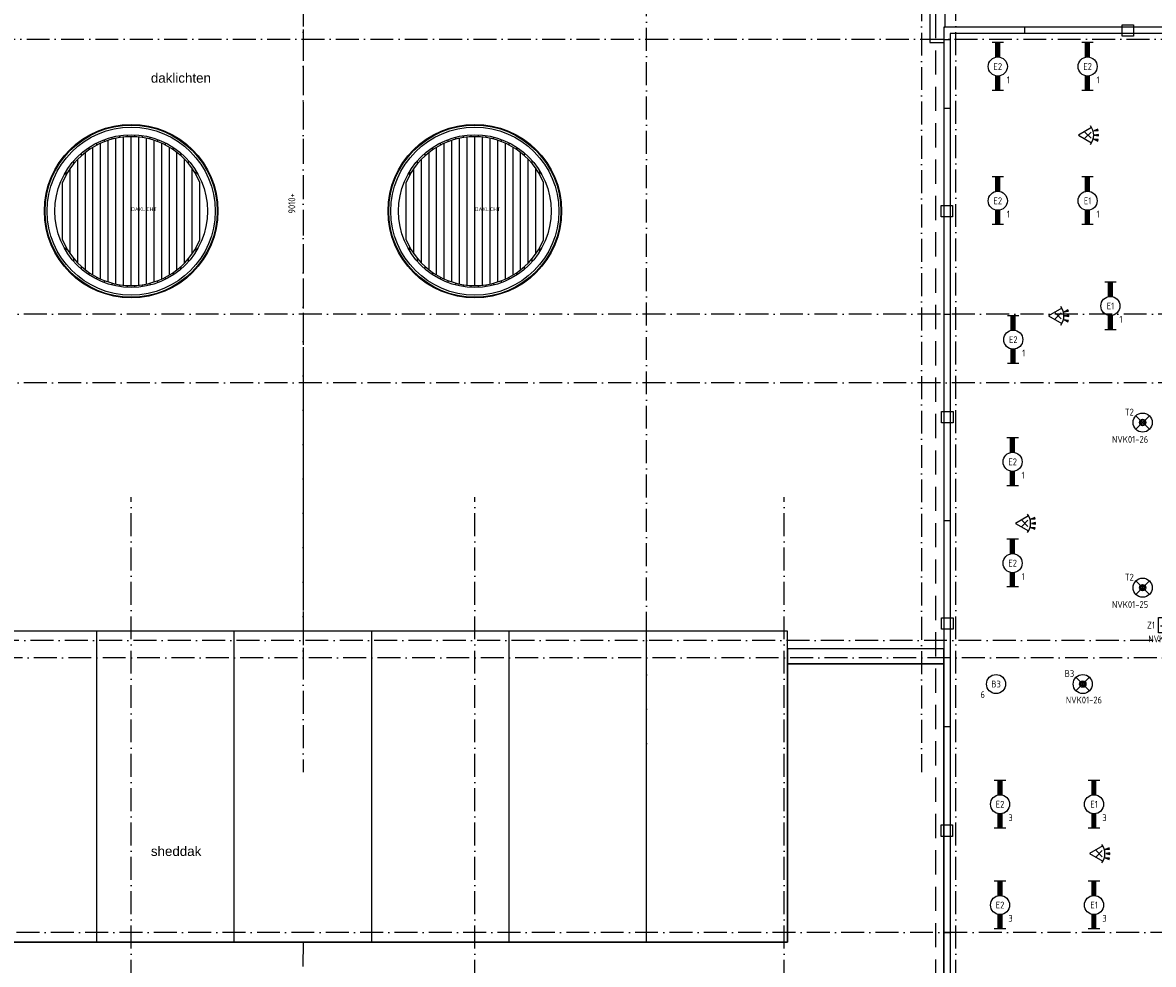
# Model space of a CAD drawing. Header units: millimetres. Extents: x 92017 to 243086, y 190 to 84290.
# Tile 9 of 19: x 149847 to 179461, y 32483 to 57153. Entities that reach past the tile are written whole.
import ezdxf
from ezdxf.enums import TextEntityAlignment as Align

# ---------------------------------------------------------------- set-up
doc = ezdxf.new("R2010")
doc.units = ezdxf.units.MM
doc.header["$LTSCALE"] = 100
doc.linetypes.add('DASHDOT', pattern=[9, 6, -1.5, 0, -1.5])
doc.linetypes.add('HIDDEN', pattern=[9.525, 6.35, -3.175])
doc.layers.get('0').update_dxf_attribs({"linetype": 'CONTINUOUS'})
for name, color, linetype in [('AL$1A---_ALGEMEEN', 8, 'CONTINUOUS'), ('AT$1A---_TEKST018', 1, 'CONTINUOUS'), ('AT$1A---_TEKST025', 2, 'CONTINUOUS'), ('EB63101-_ATTRIB', 2, 'CONTINUOUS'), ('EB63202-_ATTRIB', 2, 'CONTINUOUS'), ('EB63501-_ATTRIB', 2, 'CONTINUOUS'), ('EL63101-_LICHT-ARM', 3, 'CONTINUOUS'), ('EL63202-_NOODVRL-TXT', 3, 'CONTINUOUS'), ('EL63501-_NOODVRL-ARM', 3, 'CONTINUOUS'), ('EL6521--_BEWAKING', 3, 'CONTINUOUS'), ('LIJN070', 130, 'CONTINUOUS')]:
    doc.layers.add(name, color=color, linetype=linetype)
doc.styles.add('1_8', font='ISO', dxfattribs={"height": 1.8})
doc.styles.get("Standard").update_dxf_attribs({"font": 'iso.shx'})

# ---------------------------------------------------------------- blocks, each defined once
blk = doc.blocks.new('EJ3T20')
at = {"color": 0}
for p, q in [((-6.25, -1.5), (-6.25, 1.5)), ((-6.25, 0.52), (-2.44, 0.52)), ((-6.25, 0.17), (-2.49, 0.17)), ((2.44, 0.52), (6.25, 0.52)), ((2.49, 0.17), (6.25, 0.17)), ((6.25, -1.5), (6.25, 1.5)), ((-6.25, -0.17), (-2.49, -0.17)), ((-6.25, -0.52), (-2.44, -0.52)), ((2.44, -0.52), (6.25, -0.52)), ((2.49, -0.17), (6.25, -0.17))]:
    blk.add_line(p, q, dxfattribs=at)
blk.add_circle((0, 0), 2.5, dxfattribs=at)
at = {"color": 0, "style": '1_8'}
for tag, flags, p in [('SCHAK', 8, (3.5, 2.75)), ('A_CODE', 8, (0, 0)), ('GROEP', 8, (-3.5, -2.75)), ('KAST', 9, (3.5, -2.75))]:
    blk.add_attdef(tag, text='', height=1.8, dxfattribs=dict(at, flags=flags)).set_placement(p, align=Align.MIDDLE)
blk = doc.blocks.new('ES652116')
at = {"color": 2}
for p, q in [((-0.81, -0.81), (0.81, 0.81)), ((0.81, -0.81), (-0.81, 0.81)), ((1.56, 1.09), (2.62, 1.37)), ((1.7, 0), (2.8, 0)), ((1.56, -1.09), (2.62, -1.37))]:
    blk.add_line(p, q, dxfattribs=at)
at = {"color": 0}
blk.add_lwpolyline([(0.96, 2), (-2.5, 0), (0.96, -2)], dxfattribs=at)
at = {"color": 2}
for points in [[(2.67, 1.18), (2.57, 1.56), (1.56, 1.09)], [(2.8, -0.2), (2.8, 0.2), (1.7, 0)], [(2.57, -1.56), (2.67, -1.18), (1.56, -1.09)]]:
    blk.add_lwpolyline(points, close=True, dxfattribs=at)
at = {"color": 0}
blk.add_arc((-2.5, 0), 4, 322.8192, 37.1808, dxfattribs=at)
at = {"color": 0, "style": '1_8'}
for tag, flags, p in [('SCHAK', 8, (0, 3.5)), ('M_CODE', 9, (0, 0)), ('CODE', 8, (0, 0)), ('GROEP', 8, (0, -3.5)), ('KAST', 9, (0, -6))]:
    blk.add_attdef(tag, text='', height=1.8, dxfattribs=dict(at, flags=flags)).set_placement(p, align=Align.MIDDLE)
blk = doc.blocks.new('ES3G00')
at = {"color": 0}
blk.add_circle((0, 0), 2.5, dxfattribs=at)
at = {"color": 0, "style": '1_8'}
for tag, flags, p in [('SCHAK', 8, (3.5, 2.75)), ('A_CODE', 8, (0, 0)), ('GROEP', 8, (-3.5, -2.75)), ('KAST', 9, (3.5, -2.75))]:
    blk.add_attdef(tag, text='', height=1.8, dxfattribs=dict(at, flags=flags)).set_placement(p, align=Align.MIDDLE)
blk = doc.blocks.new('ES3G01')
at = {"color": 0}
for p, q in [((-1.77, 1.77), (1.77, -1.77)), ((1.77, 1.77), (-1.77, -1.77))]:
    blk.add_line(p, q, dxfattribs=at)
at = {"color": 6}
blk.add_lwpolyline([(1.77, -1.77), (1.75, -1.75)], dxfattribs=at)
blk.add_circle((0, 0), 2.5)
at = {"color": 0}
for radius in [0.85, 0.5]:
    blk.add_circle((0, 0), radius, dxfattribs=at)
at = {"color": 6, "style": '1_8'}
for tag, flags, p in [('A_CODE', 8, (-3.5, 2.75)), ('SCHAK', 8, (3.5, 2.75)), ('GROEP', 8, (-3.5, -2.75)), ('KAST', 9, (3.5, -2.75))]:
    blk.add_attdef(tag, text='', height=1.8, dxfattribs=dict(at, flags=flags)).set_placement(p, align=Align.MIDDLE)
blk = doc.blocks.new('ES3N026')
for p, q in [((-1.5, 0.75), (-1, 0.25)), ((0.38, -0.88), (0.38, 0.87)), ((2.25, 1.25), (2.25, -1.25)), ((2.5, 1.25), (2.5, -1.25)), ((2.75, 1.25), (2.75, -1.25)), ((3, 1.25), (3, -1.25))]:
    blk.add_line(p, q)
for points in [[(4.01, 2.01), (4.01, -1.98), (-3.99, -1.98), (-3.99, 2.01)], [(3.25, -1.25), (2, -1.25), (2, 1.25), (3.25, 1.25)], [(0.38, -0.88), (1.12, -0.13), (-0.37, -0.13)]]:
    blk.add_lwpolyline(points, close=True)
for points in [[(-0.75, 1.5), (-2.5, -0.25), (-3.5, -0.25)], [(-1.25, 1), (-2.25, 1), (-2.75, 0.5)], [(-2, 0.25), (-1.25, -0.5), (-1.25, -1.5)]]:
    blk.add_lwpolyline(points)
at = {"style": '1_8'}
for tag, flags, p in [('A_CODE', 8, (-3.5, 2.75)), ('SCHAK', 8, (3.5, 2.75)), ('GROEP', 8, (-3.5, -2.75)), ('KAST', 9, (3.5, -2.75))]:
    blk.add_attdef(tag, text='', height=1.8, dxfattribs=dict(at, flags=flags)).set_placement(p, align=Align.MIDDLE_CENTER)
at = {"color": 2, "style": '1_8', "flags": 8}
blk.add_attdef('NUMMER', text='', height=1.8, dxfattribs=at).set_placement((4, 3.75), align=Align.MIDDLE)
blk = doc.blocks.new('DAKLICHT')
at = {"layer": 'AL$1A---_ALGEMEEN', "color": 0, "linetype": 'Continuous'}
for points in [[(-900, 1730), (-900, 1786)], [(-800, -1778), (-800, 1778)], [(-700, 1820), (-700, 1873)], [(-600, -1855), (-600, 1855)], [(-500, 1885), (-500, 1936)], [(-400, -1909), (-400, 1909)], [(-300, 1927), (-300, 1977)], [(-200, -1940), (-200, 1940)], [(-100, 1947), (-100, 1997)], [(0, -1950), (0, 1950)], [(100, 1947), (100, 1997)], [(200, -1940), (200, 1940)], [(300, 1927), (300, 1977)], [(400, -1909), (400, 1909)], [(500, 1885), (500, 1936)], [(600, -1855), (600, 1855)], [(700, 1820), (700, 1873)], [(800, -1778), (800, 1778)], [(900, 1730), (900, 1786)], [(-1300, 1453), (-1300, 1520)], [(-1200, -1537), (-1200, 1537)], [(-1100, 1610), (-1100, 1670)], [(-1000, -1674), (-1000, 1674)], [(1000, -1674), (1000, 1674)], [(1100, 1610), (1100, 1670)], [(1200, -1537), (1200, 1537)], [(1300, 1453), (1300, 1520)], [(-1500, 1246), (-1500, 1323)], [(-1400, -1357), (-1400, 1357)], [(1400, -1357), (1400, 1357)], [(1500, 1246), (1500, 1323)], [(-1700, 955), (-1700, 1054)], [(-1600, -1115), (-1600, 1115)], [(1600, -1115), (1600, 1115)], [(1700, 955), (1700, 1054)], [(-1800, -750), (-1800, 750)], [(1800, -750), (1800, 750)], [(-1700, -1054), (-1700, -955)], [(1700, -1054), (1700, -955)], [(-1500, -1323), (-1500, -1246)], [(-1300, -1520), (-1300, -1453)], [(1300, -1520), (1300, -1453)], [(1500, -1323), (1500, -1246)], [(-1100, -1670), (-1100, -1610)], [(-900, -1786), (-900, -1730)], [(900, -1786), (900, -1730)], [(1100, -1670), (1100, -1610)], [(-700, -1873), (-700, -1820)], [(-500, -1936), (-500, -1885)], [(-300, -1977), (-300, -1927)], [(-100, -1997), (-100, -1947)], [(100, -1997), (100, -1947)], [(300, -1977), (300, -1927)], [(500, -1936), (500, -1885)], [(700, -1873), (700, -1820)]]:
    blk.add_lwpolyline(points, dxfattribs=at)
for radius in [2273, 2255, 2200, 2000]:
    blk.add_circle((0, 0), radius, dxfattribs=at)
for start, end in [(22.6199, 157.3801), (202.6199, 337.3801)]:
    blk.add_arc((0, 0), 1950, start, end, dxfattribs=at)
at = {"layer": 'AT$1A---_TEKST018', "linetype": 'Continuous'}
blk.add_text('DAKLICHT', height=100, dxfattribs=at).set_placement((0, 0))

msp = doc.modelspace()

# ---------------------------------------------------------------- linework, layer by layer
at = {"layer": 'AL$1A---_ALGEMEEN', "color": 1, "linetype": 'DASHDOT'}
msp.add_line((174290, 3196), (174290, 60616), dxfattribs=at)
for points in [[(173390, 79391), (173390, 37516)], [(157190, 79253), (157190, 37516)], [(166190, 37516), (166190, 79253)], [(94147, 56716), (239595, 56716)], [(239590, 49516), (92017, 49516)], [(239590, 47716), (95197, 47716)], [(152690, 3196), (152690, 44719)], [(161690, 3196), (161690, 44719)], [(169790, 3196), (169790, 44719)], [(186656, 40966), (92017, 40966)], [(184048, 40516), (95877, 40516)], [(194390, 33316), (143990, 33316), (119345, 33316)]]:
    msp.add_lwpolyline(points, dxfattribs=at)
at = {"layer": 'AL$1A---_ALGEMEEN', "linetype": 'Continuous'}
for points in [[(140400, 57026), (140380, 57026), (140380, 74726), (174000, 74726), (174000, 57026), (173980, 57026)], [(140400, 56636), (140770, 56636), (140770, 74336), (173610, 74336), (173610, 56636), (173980, 56636)], [(173980, 49515), (174135, 49515)], [(173980, 44115), (174135, 44115)], [(151790, 33065), (151790, 41215)], [(155390, 33065), (155390, 41215)], [(158990, 33065), (158990, 41215)], [(162590, 33065), (162590, 41215)], [(166190, 33065), (166190, 41215)], [(173980, 38715), (174135, 38715)], [(173980, 33315), (174135, 33315)]]:
    msp.add_lwpolyline(points, dxfattribs=at)
at = {"layer": 'AL$1A---_ALGEMEEN', "linetype": 'HIDDEN'}
for points in [[(157190, 74115), (157190, 40515)], [(157190, 33065), (157180, 9315)]]:
    msp.add_lwpolyline(points, dxfattribs=at)
at = {"layer": 'AL$1A---_ALGEMEEN', "linetype": 'Continuous'}
for points in [[(173970, 7796), (190810, 7796), (190810, 57035), (173970, 57035)], [(174135, 7961), (190645, 7961), (190645, 56870), (174135, 56870)], [(144500, 41215), (144500, 33065), (169880, 33065), (169880, 41215)], [(169880, 40745), (169880, 40355), (173970, 40355), (173970, 40746)], [(140410, 40355), (140410, 9315), (173970, 9315), (173970, 40355), (169880, 40355), (169880, 33065), (144500, 33065), (144500, 40355)]]:
    msp.add_lwpolyline(points, close=True, dxfattribs=at)
at = {"layer": 'AL$1A---_ALGEMEEN', "color": 8, "linetype": 'Continuous'}
for points in [[(176091, 56870), (176091, 57025)], [(173980, 56715), (174135, 56715)], [(173980, 54915), (174135, 54915)]]:
    msp.add_lwpolyline(points, dxfattribs=at)
at = {"layer": 'AL$1A---_ALGEMEEN', "color": 8, "linetype": 'HIDDEN'}
msp.add_lwpolyline([(178641, 56798), (178641, 57098), (178941, 57098), (178941, 56798)], close=True, dxfattribs=at)
at = {"layer": 'AL$1A---_ALGEMEEN', "linetype": 'HIDDEN'}
for points in [[(174203, 52065), (173903, 52065), (173903, 52365), (174203, 52365)], [(174213, 46665), (173913, 46665), (173913, 46965), (174213, 46965)], [(174213, 41265), (173913, 41265), (173913, 41565), (174213, 41565)], [(174204, 35837), (173904, 35837), (173904, 36137), (174204, 36137)]]:
    msp.add_lwpolyline(points, close=True, dxfattribs=at)
at = {"layer": 'LIJN070', "linetype": 'HIDDEN'}
msp.add_line((173766, 6261), (173766, 77632), dxfattribs=at)

# ---------------------------------------------------------------- block references
at = {"layer": 'AL$1A---_ALGEMEEN', "linetype": 'Continuous'}
for p in [(152690, 52215), (161690, 52215)]:
    msp.add_blockref('DAKLICHT', p, dxfattribs=at)
at = {"layer": 'EL63101-_LICHT-ARM'}
ref = msp.add_blockref('EJ3T20', (175386, 56003, 3500), dxfattribs=dict(at, xscale=100, yscale=100, zscale=100, rotation=90))
ref.add_attrib('A_CODE', 'E2', dxfattribs={"layer": 'EB63101-_ATTRIB', "color": 1, "height": 180, "style": '1_8', "flags": 8}).set_placement((175386, 56003, 3500), align=Align.MIDDLE)
ref.add_attrib('GROEP', '1', dxfattribs={"layer": 'EB63101-_ATTRIB', "color": 1, "height": 180, "style": '1_8', "flags": 8}).set_placement((175661, 55653, 3500), align=Align.MIDDLE)
ref = msp.add_blockref('EJ3T20', (177738, 56003, 3500), dxfattribs=dict(at, xscale=100, yscale=100, zscale=100, rotation=90))
ref.add_attrib('A_CODE', 'E2', dxfattribs={"layer": 'EB63101-_ATTRIB', "color": 1, "height": 180, "style": '1_8', "flags": 8}).set_placement((177738, 56003, 3500), align=Align.MIDDLE)
ref.add_attrib('GROEP', '1', dxfattribs={"layer": 'EB63101-_ATTRIB', "color": 1, "height": 180, "style": '1_8', "flags": 8}).set_placement((178013, 55653, 3500), align=Align.MIDDLE)
ref = msp.add_blockref('EJ3T20', (175386, 52486, 3500), dxfattribs=dict(at, xscale=100, yscale=100, zscale=100, rotation=90))
ref.add_attrib('A_CODE', 'E2', dxfattribs={"layer": 'EB63101-_ATTRIB', "color": 1, "height": 180, "style": '1_8', "flags": 8}).set_placement((175386, 52486, 3500), align=Align.MIDDLE)
ref.add_attrib('GROEP', '1', dxfattribs={"layer": 'EB63101-_ATTRIB', "color": 1, "height": 180, "style": '1_8', "flags": 8}).set_placement((175661, 52136, 3500), align=Align.MIDDLE)
ref = msp.add_blockref('EJ3T20', (177738, 52486, 3500), dxfattribs=dict(at, xscale=100, yscale=100, zscale=100, rotation=90))
ref.add_attrib('A_CODE', 'E1', dxfattribs={"layer": 'EB63101-_ATTRIB', "color": 1, "height": 180, "style": '1_8', "flags": 8}).set_placement((177738, 52486, 3500), align=Align.MIDDLE)
ref.add_attrib('GROEP', '1', dxfattribs={"layer": 'EB63101-_ATTRIB', "color": 1, "height": 180, "style": '1_8', "flags": 8}).set_placement((178013, 52136, 3500), align=Align.MIDDLE)
ref = msp.add_blockref('EJ3T20', (178335, 49730, 3500), dxfattribs=dict(at, xscale=100, yscale=100, zscale=100, rotation=90))
ref.add_attrib('A_CODE', 'E1', dxfattribs={"layer": 'EB63101-_ATTRIB', "color": 1, "height": 180, "style": '1_8', "flags": 8}).set_placement((178335, 49730, 3500), align=Align.MIDDLE)
ref.add_attrib('GROEP', '1', dxfattribs={"layer": 'EB63101-_ATTRIB', "color": 1, "height": 180, "style": '1_8', "flags": 8}).set_placement((178610, 49380, 3500), align=Align.MIDDLE)
ref = msp.add_blockref('EJ3T20', (175791, 48849, 3500), dxfattribs=dict(at, xscale=100, yscale=100, zscale=100, rotation=90))
ref.add_attrib('A_CODE', 'E2', dxfattribs={"layer": 'EB63101-_ATTRIB', "color": 1, "height": 180, "style": '1_8', "flags": 8}).set_placement((175791, 48849, 3500), align=Align.MIDDLE)
ref.add_attrib('GROEP', '1', dxfattribs={"layer": 'EB63101-_ATTRIB', "color": 1, "height": 180, "style": '1_8', "flags": 8}).set_placement((176066, 48499, 3500), align=Align.MIDDLE)
ref = msp.add_blockref('EJ3T20', (175775, 45647, 3500), dxfattribs=dict(at, xscale=100, yscale=100, zscale=100, rotation=90))
ref.add_attrib('A_CODE', 'E2', dxfattribs={"layer": 'EB63101-_ATTRIB', "color": 1, "height": 180, "style": '1_8', "flags": 8}).set_placement((175775, 45647, 3500), align=Align.MIDDLE)
ref.add_attrib('GROEP', '1', dxfattribs={"layer": 'EB63101-_ATTRIB', "color": 1, "height": 180, "style": '1_8', "flags": 8}).set_placement((176050, 45297, 3500), align=Align.MIDDLE)
ref = msp.add_blockref('EJ3T20', (175775, 42994, 3500), dxfattribs=dict(at, xscale=100, yscale=100, zscale=100, rotation=90))
ref.add_attrib('A_CODE', 'E2', dxfattribs={"layer": 'EB63101-_ATTRIB', "color": 1, "height": 180, "style": '1_8', "flags": 8}).set_placement((175775, 42994, 3500), align=Align.MIDDLE)
ref.add_attrib('GROEP', '1', dxfattribs={"layer": 'EB63101-_ATTRIB', "color": 1, "height": 180, "style": '1_8', "flags": 8}).set_placement((176050, 42644, 3500), align=Align.MIDDLE)
ref = msp.add_blockref('ES3G00', (175340, 39827, 3500), dxfattribs=dict(at, xscale=100, yscale=100, zscale=100))
ref.add_attrib('A_CODE', 'B3', dxfattribs={"layer": 'EB63101-_ATTRIB', "color": 1, "height": 180, "style": '1_8', "flags": 8}).set_placement((175340, 39827, 3500), align=Align.MIDDLE)
ref.add_attrib('GROEP', '6', dxfattribs={"layer": 'EB63101-_ATTRIB', "color": 1, "height": 180, "style": '1_8', "flags": 8}).set_placement((174990, 39552, 3500), align=Align.MIDDLE)
ref = msp.add_blockref('EJ3T20', (175445, 36677, 3500), dxfattribs=dict(at, xscale=100, yscale=100, zscale=100, rotation=90))
ref.add_attrib('A_CODE', 'E2', dxfattribs={"layer": 'EB63101-_ATTRIB', "color": 1, "height": 180, "style": '1_8', "flags": 8}).set_placement((175445, 36677, 3500), align=Align.MIDDLE)
ref.add_attrib('GROEP', '3', dxfattribs={"layer": 'EB63101-_ATTRIB', "color": 1, "height": 180, "style": '1_8', "flags": 8}).set_placement((175720, 36327, 3500), align=Align.MIDDLE)
ref = msp.add_blockref('EJ3T20', (177906, 36677, 3500), dxfattribs=dict(at, xscale=100, yscale=100, zscale=100, rotation=90))
ref.add_attrib('A_CODE', 'E1', dxfattribs={"layer": 'EB63101-_ATTRIB', "color": 1, "height": 180, "style": '1_8', "flags": 8}).set_placement((177906, 36677, 3500), align=Align.MIDDLE)
ref.add_attrib('GROEP', '3', dxfattribs={"layer": 'EB63101-_ATTRIB', "color": 1, "height": 180, "style": '1_8', "flags": 8}).set_placement((178181, 36327, 3500), align=Align.MIDDLE)
ref = msp.add_blockref('EJ3T20', (175445, 34037, 3500), dxfattribs=dict(at, xscale=100, yscale=100, zscale=100, rotation=90))
ref.add_attrib('A_CODE', 'E2', dxfattribs={"layer": 'EB63101-_ATTRIB', "color": 1, "height": 180, "style": '1_8', "flags": 8}).set_placement((175445, 34037, 3500), align=Align.MIDDLE)
ref.add_attrib('GROEP', '3', dxfattribs={"layer": 'EB63101-_ATTRIB', "color": 1, "height": 180, "style": '1_8', "flags": 8}).set_placement((175720, 33687, 3500), align=Align.MIDDLE)
ref = msp.add_blockref('EJ3T20', (177906, 34037, 3500), dxfattribs=dict(at, xscale=100, yscale=100, zscale=100, rotation=90))
ref.add_attrib('A_CODE', 'E1', dxfattribs={"layer": 'EB63101-_ATTRIB', "color": 1, "height": 180, "style": '1_8', "flags": 8}).set_placement((177906, 34037, 3500), align=Align.MIDDLE)
ref.add_attrib('GROEP', '3', dxfattribs={"layer": 'EB63101-_ATTRIB', "color": 1, "height": 180, "style": '1_8', "flags": 8}).set_placement((178181, 33687, 3500), align=Align.MIDDLE)
at = {"layer": 'EL63202-_NOODVRL-TXT'}
ref = msp.add_blockref('ES3N026', (179998, 41367), dxfattribs=dict(at, xscale=100, yscale=100, zscale=100))
ref.add_attrib('A_CODE', 'Z1', dxfattribs={"layer": 'EB63202-_ATTRIB', "color": 1, "height": 180, "style": '1_8', "flags": 8}).set_placement((179399, 41370), align=Align.MIDDLE_CENTER)
ref.add_attrib('GROEP', 'NVK01-22', dxfattribs={"layer": 'EB63202-_ATTRIB', "color": 1, "height": 180, "style": '1_8', "flags": 8}).set_placement((179796, 41010), align=Align.MIDDLE_CENTER)
at = {"layer": 'EL63501-_NOODVRL-ARM'}
ref = msp.add_blockref('ES3G01', (179180, 46676), dxfattribs=dict(at, xscale=100, yscale=100, zscale=100))
ref.add_attrib('A_CODE', 'T2', dxfattribs={"layer": 'EB63501-_ATTRIB', "color": 1, "height": 180, "style": '1_8', "flags": 8}).set_placement((178830, 46951), align=Align.MIDDLE)
ref.add_attrib('GROEP', 'NVK01-26', dxfattribs={"layer": 'EB63501-_ATTRIB', "color": 1, "height": 180, "style": '1_8', "flags": 8}).set_placement((178850, 46235), align=Align.MIDDLE)
ref = msp.add_blockref('ES3G01', (179180, 42351), dxfattribs=dict(at, xscale=100, yscale=100, zscale=100))
ref.add_attrib('A_CODE', 'T2', dxfattribs={"layer": 'EB63501-_ATTRIB', "color": 1, "height": 180, "style": '1_8', "flags": 8}).set_placement((178830, 42626), align=Align.MIDDLE)
ref.add_attrib('GROEP', 'NVK01-25', dxfattribs={"layer": 'EB63501-_ATTRIB', "color": 1, "height": 180, "style": '1_8', "flags": 8}).set_placement((178850, 41910), align=Align.MIDDLE)
ref = msp.add_blockref('ES3G01', (177611, 39827, 3500), dxfattribs=dict(at, xscale=100, yscale=100, zscale=100))
ref.add_attrib('A_CODE', 'B3', dxfattribs={"layer": 'EB63501-_ATTRIB', "color": 1, "height": 180, "style": '1_8', "flags": 8}).set_placement((177261, 40102, 3500), align=Align.MIDDLE)
ref.add_attrib('GROEP', 'NVK01-26', dxfattribs={"layer": 'EB63501-_ATTRIB', "color": 1, "height": 180, "style": '1_8', "flags": 8}).set_placement((177642, 39408, 3500), align=Align.MIDDLE)
at = {"layer": 'EL6521--_BEWAKING', "xscale": 100, "yscale": 100, "zscale": 100}
for p in [(177747, 54206), (176967, 49472), (176096, 44036), (178042, 35384)]:
    msp.add_blockref('ES652116', p, dxfattribs=at)

# ---------------------------------------------------------------- texts
at = {"layer": 'AT$1A---_TEKST018', "color": 8, "linetype": 'Continuous'}
msp.add_text('9010+', height=180, rotation=90, dxfattribs=at).set_placement((156987, 52151))
at = {"layer": 'AT$1A---_TEKST025', "color": 8, "linetype": 'Continuous', "char_height": 250, "width": 2485.32, "attachment_point": 1}
for s, insert in [('\\fArial|b0|i0|c0|p34;daklichten', (153206, 55829)), ('\\fArial|b0|i0|c0|p34;sheddak', (153206, 35573))]:
    msp.add_mtext(s, dxfattribs=dict(at, insert=insert))

doc.saveas('drawing.dxf')
